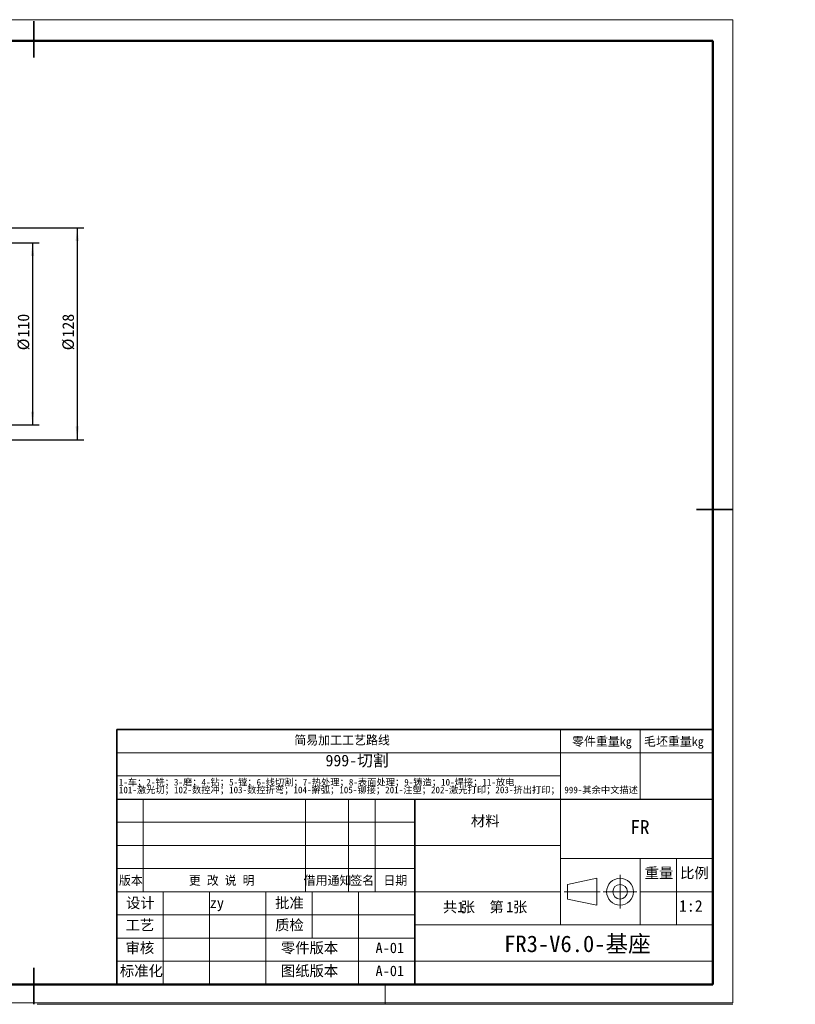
# Model space of a CAD drawing. Header units: millimetres. Extents: x -55 to 731, y 0 to 297.
# Tile 4 of 5: x 205 to 439, y 0 to 297. Entities that reach past the tile are written whole.
import ezdxf

# ---------------------------------------------------------------- set-up
doc = ezdxf.new("R2010")
doc.units = ezdxf.units.MM
doc.linetypes.add('CENTERX2', pattern=[20.32, 12.7, -2.54, 2.54, -2.54])
doc.layers.add('文字层', color=7, linetype='Continuous', lineweight=25)
doc.layers.add('细线层', color=7, linetype='Continuous', lineweight=25)
doc.layers.add('标注层', color=150, linetype='Continuous')
doc.styles.add('SLDTEXTSTYLE0', font='仿宋_GB2312', dxfattribs={"bigfont": 'bigfont'})
doc.styles.add('SLDTEXTSTYLE1', font='仿宋_GB2312')
doc.styles.add('SLDTEXTSTYLE2', font='SIMSUN.TTC', dxfattribs={"bigfont": 'bigfont'})
doc.styles.add('SLDTEXTSTYLE3', font='HYSWLONGFANGSONG.TTF', dxfattribs={"bigfont": 'bigfont'})
doc.dimstyles.new('SLDDIMSTYLE2', dxfattribs={"dimtxt": 3.5, "dimasz": 4, "dimexe": 0, "dimexo": 0.0625, "dimgap": 0.875, "dimtad": 2, "dimlfac": 2, "dimrnd": 1e-09, "dimzin": 12, "dimdsep": 46, "dimtxsty": 'SLDTEXTSTYLE1', "dimsah": 1, "dimcen": 0.09, "dimadec": 0, "dimazin": 3, "dimtfac": 1, "dimtdec": 3, "dimtofl": 0, "dimtmove": 0, "dimatfit": 3, "dimfxl": 0, "dimfrac": 2, "dimtolj": 1, "dimtzin": 12, "dimarcsym": 0})
doc.dimstyles.new('SLDDIMSTYLE3', dxfattribs={"dimtxt": 3.5, "dimasz": 4, "dimexe": 0, "dimexo": 0.0625, "dimgap": 0.875, "dimtad": 2, "dimdec": 0, "dimlfac": 2, "dimrnd": 1e-09, "dimzin": 12, "dimdsep": 46, "dimtxsty": 'SLDTEXTSTYLE1', "dimsah": 1, "dimcen": 0.09, "dimadec": 0, "dimazin": 3, "dimtfac": 1, "dimtdec": 3, "dimtofl": 0, "dimtmove": 0, "dimatfit": 3, "dimfxl": 0, "dimfrac": 2, "dimtolj": 1, "dimtzin": 12, "dimarcsym": 0})

# ---------------------------------------------------------------- blocks, each defined once
blk = doc.blocks.new('SW_NOTE_0')
at = {"color": 0, "linetype": 'Continuous', "lineweight": 0, "attachment_point": 2}
for s, insert, char_height, style in [('\\M+18BA4', (2.18, 4.09), 3.175, 'SLDTEXTSTYLE0'), ('张  \\M+191E6', (11.91, 4.09), 3.175, 'SLDTEXTSTYLE0'), ('1', (5.42, 4.09), 3.17, 'SLDTEXTSTYLE1'), ('1', (20.24, 4.09), 3.17, 'SLDTEXTSTYLE1'), ('张', (23.35, 4.09), 3.17, 'SLDTEXTSTYLE0')]:
    blk.add_mtext(s, dxfattribs=dict(at, insert=insert, char_height=char_height, style=style))
blk = doc.blocks.new('SW_NOTE_1')
at = {"color": 0, "linetype": 'Continuous', "lineweight": 0, "char_height": 2, "attachment_point": 1, "style": 'SLDTEXTSTYLE2'}
for s, insert in [('1-车\\M+181472-铣\\M+181473-\\M+19681\\M+181474-钻\\M+181475-镗\\M+181476-线\\M+190D8\\M+18A84\\M+181477-热处\\M+1979D\\M+181478-\\M+1955C\\M+196CA处\\M+1979D\\M+181479-铸\\M+191A2\\M+1814710-焊\\M+190DA\\M+1814711-\\M+195FA电', (0, 2.33)), ('101-\\M+18C83\\M+18CF5\\M+190D8\\M+18147102-\\M+19094\\M+18D54\\M+19974\\M+18147103-\\M+19094\\M+18D54\\M+190DC\\M+19C5E\\M+18147104-擀\\M+18CCA\\M+18147105-铆\\M+190DA\\M+18147201-\\M+1928D\\M+19159\\M+18147202-\\M+18C83\\M+18CF5\\M+191C5\\M+188F3\\M+18147203-挤\\M+18F6F\\M+191C5\\M+188F3\\M+18147 999-\\M+191B4\\M+1975D\\M+19286\\M+195B6\\M+19560\\M+18F71', (0, 0))]:
    blk.add_mtext(s, dxfattribs=dict(at, insert=insert))
blk = doc.blocks.new('_D_4')
at = {"layer": '标注层'}
for p, q in [((144.07, 234.53), (224.06, 234.53)), ((222.06, 234.53), (222.06, 170.54)), ((144.07, 170.54), (224.06, 170.54))]:
    blk.add_line(p, q, dxfattribs=at)
for points in [[(222.06, 234.53), (221.56, 230.53), (222.56, 230.53)], [(222.06, 170.54), (222.56, 174.54), (221.56, 174.54)]]:
    blk.add_solid(points, dxfattribs=at)
at = {"layer": '标注层', "char_height": 3.5, "attachment_point": 1, "rotation": 90, "style": 'SLDTEXTSTYLE1'}
for s, insert in [('128', (217.55, 201.41)), ('%%c', (217.55, 197.54))]:
    blk.add_mtext(s, dxfattribs=dict(at, insert=insert))
blk = doc.blocks.new('_D_5')
at = {"layer": '标注层'}
for p, q in [((144.07, 230.03), (210.56, 230.03)), ((208.56, 230.03), (208.56, 175.03)), ((144.07, 175.03), (210.56, 175.03))]:
    blk.add_line(p, q, dxfattribs=at)
for points in [[(208.56, 230.03), (208.06, 226.03), (209.06, 226.03)], [(208.56, 175.03), (209.06, 179.03), (208.06, 179.03)]]:
    blk.add_solid(points, dxfattribs=at)
at = {"layer": '标注层', "char_height": 3.5, "attachment_point": 1, "rotation": 90, "style": 'SLDTEXTSTYLE1'}
for s, insert in [('110', (204.05, 201.41)), ('%%c', (204.05, 197.54))]:
    blk.add_mtext(s, dxfattribs=dict(at, insert=insert))

msp = doc.modelspace()

# ---------------------------------------------------------------- linework, layer by layer
at = {"color": 7, "linetype": 'Continuous', "lineweight": 18}
for p, q in [((-0.000512, 297.39658), (419.992988, 297.39658)), ((419.992988, 297.39658), (419.992988, 0.39658)), ((367.995928, 75.989446), (367.995928, 82.989446)), ((391.995928, 75.989446), (391.995928, 82.989446)), ((233.995928, 75.989446), (413.995928, 75.989446)), ((367.995928, 61.989446), (367.995928, 75.989446)), ((391.995928, 61.989446), (391.995928, 75.989446)), ((367.995928, 68.989446), (233.995928, 68.989446)), ((241.995928, 33.989446), (241.995928, 61.989446)), ((290.995928, 33.989446), (290.995928, 61.989446)), ((303.995928, 33.989446), (303.995928, 61.989446)), ((311.995928, 33.989446), (311.995928, 61.989446)), ((367.995928, 61.989446), (367.995928, 23.989446)), ((323.995928, 54.989446), (233.995928, 54.989446)), ((323.995928, 47.989446), (233.995928, 47.989446)), ((323.995928, 47.989446), (367.995928, 47.989446)), ((413.995928, 43.989446), (367.995928, 43.989446)), ((391.995928, 43.989446), (391.995928, 23.989446)), ((402.995928, 43.989446), (402.995928, 23.989446)), ((323.995928, 40.989446), (233.995928, 40.989446)), ((370.119991, 36.198226), (378.950735, 38.053971)), ((370.119991, 36.198226), (370.119991, 31.780666)), ((378.950735, 38.053971), (378.950735, 29.924921)), ((367.995928, 33.989446), (233.995928, 33.989446)), ((247.995928, 5.989446), (247.995928, 33.989446)), ((261.995928, 5.989446), (261.995928, 33.989446)), ((278.995928, 5.989446), (278.995928, 33.989446)), ((292.995928, 19.989446), (292.995928, 33.989446)), ((306.995928, 5.989446), (306.995928, 33.989446)), ((391.995928, 33.989446), (413.995928, 33.989446)), ((370.119991, 31.780666), (378.950735, 29.924921)), ((323.995928, 26.989446), (233.995928, 26.989446)), ((367.995928, 23.989446), (323.995928, 23.989446)), ((413.995928, 23.989446), (367.995928, 23.989446)), ((323.995928, 19.989446), (233.995928, 19.989446)), ((323.995928, 12.989446), (233.995928, 12.989446)), ((314.995928, 5.989446), (314.995928, -0.010554)), ((-0.000512, 0.39658), (419.992988, 0.39658)), ((209.995928, -0.010554), (419.995928, -0.010554))]:
    msp.add_line(p, q, dxfattribs=at)
at = {"color": 7, "linetype": 'Continuous', "lineweight": 35}
for p, q in [((208.995928, 285.989446), (208.995928, 296.989446)), ((408.995928, 149.489446), (419.995928, 149.489446)), ((233.995928, 61.989446), (233.995928, 82.989446)), ((233.995928, 82.989446), (413.995928, 82.989446)), ((233.995928, 61.989446), (233.995928, 5.989446)), ((323.995928, 61.989446), (323.995928, 5.989446)), ((413.995928, 61.989446), (413.995928, 5.989446)), ((208.995928, 10.989446), (208.995928, -0.010554)), ((413.995928, 5.989446), (233.995928, 5.989446))]:
    msp.add_line(p, q, dxfattribs=at)
at = {"color": 7, "linetype": 'Continuous', "lineweight": 50}
for p, q in [((23.995928, 290.989446), (413.995928, 290.989446)), ((413.995928, 5.989446), (413.995928, 290.989446)), ((23.995928, 5.989446), (413.995928, 5.989446)), ((233.995928, 5.989446), (413.995928, 5.989446))]:
    msp.add_line(p, q, dxfattribs=at)
at = {"color": 7, "linetype": 'Continuous', "lineweight": 25}
msp.add_line((233.995928, 61.989446), (413.995928, 61.989446), dxfattribs=at)
at = {"color": 7, "linetype": 'CENTERX2', "lineweight": 18}
for p, q in [((385.953357, 28.924921), (385.953357, 39.053971)), ((369.119991, 33.989446), (379.950735, 33.989446)), ((380.888832, 33.989446), (391.017882, 33.989446))]:
    msp.add_line(p, q, dxfattribs=at)
at = {"color": 7, "linetype": 'Continuous', "lineweight": 18}
for radius in [4.064525, 2.20878]:
    msp.add_circle((385.953357, 33.989446), radius, dxfattribs=at)
at = {"layer": '细线层', "color": 7, "lineweight": 18}
msp.add_line((323.995928, 12.989446), (413.995928, 12.989446), dxfattribs=at)

# ---------------------------------------------------------------- block references
at = {"color": 7, "linetype": 'Continuous', "lineweight": 0}
for name, p in [('SW_NOTE_1', (234.613338, 65.745062)), ('SW_NOTE_0', (332.418146, 26.879779))]:
    msp.add_blockref(name, p, dxfattribs=at)

# ---------------------------------------------------------------- texts
at = {"color": 7, "linetype": 'Continuous', "lineweight": 0, "attachment_point": 2}
for s, insert, char_height, style in [('简\\M+188D5\\M+189C1\\M+18D48\\M+18D48艺\\M+19848线', (302.024959, 81.104479), 2.64583333, 'SLDTEXTSTYLE0'), ('\\M+197EB\\M+18C8F\\M+18F64\\M+197CAkg', (380.45515, 80.706712), 2.64583333, 'SLDTEXTSTYLE0'), ('\\M+196D1坯\\M+18F64\\M+197CAkg', (402.191296, 80.706712), 2.64583333, 'SLDTEXTSTYLE0'), ('\\M+18DDE\\M+197BF', (345.250438, 56.959456), 3.175, 'SLDTEXTSTYLE0'), ('FR', (391.968778, 55.630788), 4.2333333, 'SLDTEXTSTYLE1'), ('\\M+194C5\\M+1967B', (238.251358, 38.716818), 2.64583333, 'SLDTEXTSTYLE0'), ('\\M+18D58 \\M+189FC 说 \\M+196BE', (265.677016, 38.716818), 2.64583333, 'SLDTEXTSTYLE0'), ('\\M+18ED8\\M+19770\\M+192CA\\M+1926D', (297.641131, 38.716818), 2.64583333, 'SLDTEXTSTYLE0'), ('签\\M+196BC', (308.106167, 38.716818), 2.6458333, 'SLDTEXTSTYLE0'), ('\\M+193FA\\M+18AFA', (318.106177, 38.716818), 2.64583333, 'SLDTEXTSTYLE0'), ('\\M+18F64\\M+197CA', (397.695953, 41.270776), 3.175, 'SLDTEXTSTYLE0'), ('\\M+194E4\\M+197E1', (408.396668, 41.270776), 3.175, 'SLDTEXTSTYLE0'), ('设计', (241.128215, 32.218094), 3.175, 'SLDTEXTSTYLE0'), (' zy', (263.119375, 32.218094), 3.175, 'SLDTEXTSTYLE1'), ('\\M+194E1\\M+18F79', (286.128225, 32.218094), 3.175, 'SLDTEXTSTYLE0'), ('1:2', (407.312293, 31.448513), 3.5, 'SLDTEXTSTYLE1'), ('\\M+18D48艺', (240.968493, 25.520293), 3.175, 'SLDTEXTSTYLE0'), ('质检', (286.128225, 25.520293), 3.175, 'SLDTEXTSTYLE0'), ('FR3-V6.0-\\M+18AEE\\M+18DC0', (373.075123, 20.761382), 5, 'SLDTEXTSTYLE0'), ('审\\M+18A6A', (240.968493, 18.634435), 3.175, 'SLDTEXTSTYLE0'), ('\\M+197EB\\M+18C8F\\M+194C5\\M+1967B', (292.185428, 18.634435), 3.175, 'SLDTEXTSTYLE0'), ('A-01', (316.428735, 18.634435), 3.175, 'SLDTEXTSTYLE1'), ('标\\M+18F79\\M+189BB', (241.412652, 11.683702), 3.175, 'SLDTEXTSTYLE0'), ('图纸\\M+194C5\\M+1967B', (292.185428, 11.683702), 3.175, 'SLDTEXTSTYLE0'), ('A-01', (316.428735, 11.683703), 3.175, 'SLDTEXTSTYLE1')]:
    msp.add_mtext(s, dxfattribs=dict(at, insert=insert, char_height=char_height, style=style))
at = {"layer": '文字层', "color": 1, "insert": (297.021498, 75.37774), "char_height": 3.5, "attachment_point": 1, "style": 'SLDTEXTSTYLE0'}
msp.add_mtext('999-\\M+190D8\\M+18A84', dxfattribs=at)
at = {"layer": '标注层', "color": 1, "insert": (1.414144, 4.593132), "char_height": 2.5, "attachment_point": 1, "style": 'SLDTEXTSTYLE3'}
msp.add_mtext('6\\M+18141钣\\M+18BE0\\M+19357开图\\M+18B79简\\M+188D5\\M+18D48艺\\M+19848线仅\\M+198F4\\M+18E51\\M+18D6C\\M+181477\\M+18141满\\M+191ABROHS\\M+19776\\M+18B81\\M+18147', dxfattribs=at)

# ---------------------------------------------------------------- dimensions: what is measured, and where the dimension line sits
at = {"layer": '标注层'}
for base, p1, p2, dimstyle, picture, middle in [((222.057233, 170.543414), (144.065949, 234.525959), (144.065949, 170.543414), 'SLDDIMSTYLE3', '_D_4', (222.057233, 202.534686)), ((208.560502, 175.034686), (144.065949, 230.034686), (144.065949, 175.034686), 'SLDDIMSTYLE2', '_D_5', (208.560502, 202.534686))]:
    dim = msp.add_linear_dim(base=base, p1=p1, p2=p2, angle=90, text='%%c<>', dimstyle=dimstyle, dxfattribs=at)
    dim.commit()
    dim.dimension.update_dxf_attribs({"geometry": picture, "text_midpoint": middle, "dimtype": 160})

doc.saveas('drawing.dxf')
